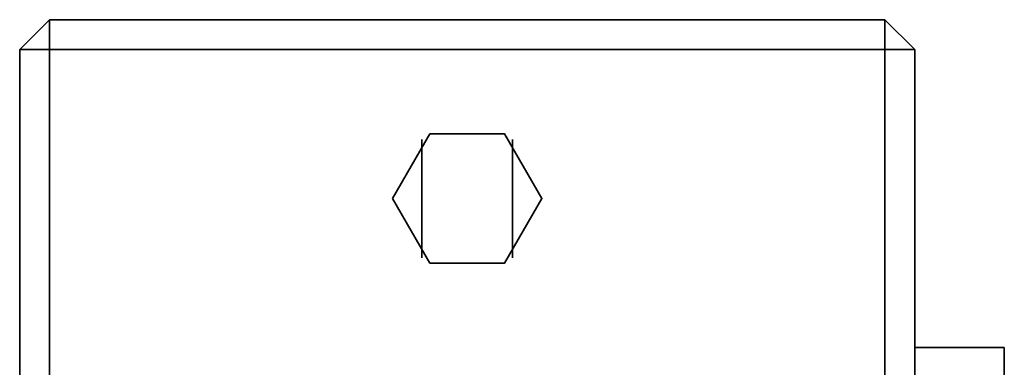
# Model space of a CAD drawing. Header units: millimetres. Extents: x 0 to 420, y 0 to 297.
# Tile 15 of 21: x 116.75 to 133.25, y 231.67 to 237.5. Entities that reach past the tile are written whole.
import ezdxf

# ---------------------------------------------------------------- set-up
doc = ezdxf.new("R2010")
doc.units = ezdxf.units.MM
doc.layers.add('OUTLINE', color=7, linetype='Continuous', lineweight=35, true_color=0x141414)

msp = doc.modelspace()

# ---------------------------------------------------------------- linework, layer by layer
at = {"layer": 'OUTLINE'}
for points in [[(117.25, 237.5), (116.75, 237)], [(117.25, 237.5), (117.25, 237)], [(117.25, 237.5), (131.25, 237.5)], [(131.25, 237.5), (131.25, 237)], [(131.25, 237.5), (131.75, 237)], [(116.75, 163), (116.75, 237)], [(116.75, 237), (117.25, 237)], [(117.25, 163), (117.25, 237)], [(117.25, 237), (131.25, 237)], [(131.25, 163), (131.25, 237)], [(131.75, 237), (131.25, 237)], [(131.75, 163), (131.75, 237)], [(123, 234.5), (123.625, 235.583), (124.875, 235.583), (125.5, 234.5), (124.875, 233.417), (123.625, 233.417), (123, 234.5)], [(123.49, 233.508), (123.49, 235.492)], [(125.01, 233.508), (125.01, 235.492)], [(131.75, 232), (133.25, 232)], [(133.25, 232), (133.25, 231.875), (133.25, 231.75), (133.25, 231.625), (133.25, 231.5), (133.25, 231.375), (133.25, 231.25)]]:
    msp.add_lwpolyline(points, dxfattribs=at)

doc.saveas('drawing.dxf')
